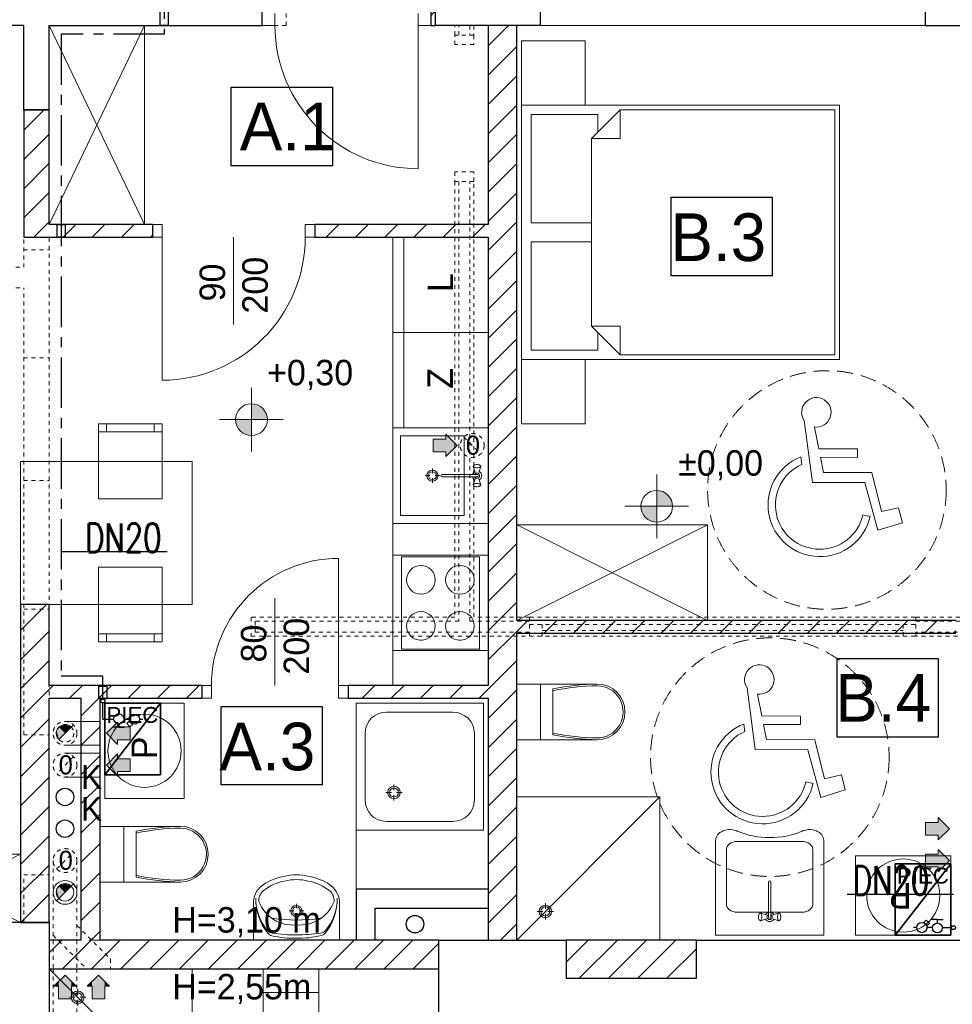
# Model space of a CAD drawing. Extents: x -220425 to -32551, y -64521 to 77206.
# Tile 14 of 59: x -187557 to -181694, y -3929 to 2262. Entities that reach past the tile are written whole.
import ezdxf
from ezdxf.lldxf.tags import DXFTag

# ---------------------------------------------------------------- set-up
doc = ezdxf.new("R2010")
doc.units = 0
doc.header["$MEASUREMENT"] = 0
for name, pattern in [('Hidden Line', [50, 25, -25]), ('Krawędzie ukryte', [150, 100, -50]), ('MITTE', [50.8, 31.75, -6.35, 6.35, -6.35])]:
    doc.linetypes.add(name, pattern=pattern)
for name, color, linetype in [('#op-kan-san', 3, 'Continuous'), ('#opisy', 252, 'Continuous'), ('_MK_opis gazu', 3, 'Continuous'), ('armatura', 6, 'Continuous'), ('Drzwi ArchiCAD', 7, 'Continuous')]:
    doc.layers.add(name, color=color, linetype=linetype)
for name, color, linetype, lineweight, true_color in [('Arch drzwi_Nr_Pióra__4', 7, 'Continuous', 9, 0x029e21), ('Arch okna_Nr_Pióra__4', 7, 'Continuous', 9, 0x029e21), ('arch wypelnienia_Nr_Pióra__89', 7, 'Continuous', 20, 0x71cebe), ('Arch wyposarzenie_Nr_Pióra__2', 7, 'Continuous', 13, 0x7f7f7f), ('Arch wyposarzenie_Nr_Pióra__9', 7, 'Continuous', 13, 0x3dad99), ('Arch wyposazenie_Nr_Pióra__3', 7, 'Continuous', 18, 0xff6600), ('Arch wyposazenie_Nr_Pióra__9', 7, 'Continuous', 13, 0x3dad99), ('Arch ściany zewnętrzne_Nr_Pióra__9', 7, 'Continuous', 13, 0x3dad99)]:
    doc.layers.add(name, color=color, linetype=linetype, lineweight=lineweight, true_color=true_color)
for name, color, linetype, lineweight in [('Arch IS_Nr_Pióra__52', 34, 'Continuous', 25), ('Arch kominy_Nr_Pióra__1', 7, 'Continuous', 25), ('Arch kominy_Nr_Pióra__10', 134, 'Continuous', 18), ('Arch kominy_Nr_Pióra__21', 7, 'Continuous', 9), ('Arch opisy_Nr_Pióra__21', 7, 'Continuous', 9), ('arch wypelnienia_Nr_Pióra__21', 7, 'Continuous', 9), ('Arch wyposazenie_Nr_Pióra__26', 5, 'Continuous', 35), ('Arch ściany nośne_Nr_Pióra__21', 7, 'Continuous', 9), ('Arch ściany nośne_Nr_Pióra__27', 7, 'Continuous', 30), ('Drzwi ArchiCAD_Nr_Pióra__27', 7, 'Continuous', 30), ('Drzwi ArchiCAD_Nr_Pióra__5', 7, 'Continuous', 13), ('INWENT OPISY_Nr_Pióra__52', 34, 'Continuous', 25), ('INWENT RZĘDNE_Nr_Pióra__21', 7, 'Continuous', 9), ('INWENT WYMIARY_Nr_Pióra__21', 7, 'Continuous', 9), ('INWENT. DRZWI_Nr_Pióra__101', 8, 'Continuous', 13), ('INWENT. OKNA_Nr_Pióra__101', 8, 'Continuous', 13), ('INWENT.ŚCIANY_Nr_Pióra__1', 7, 'Continuous', 25), ('INWENT.ŚCIANY_Nr_Pióra__101', 8, 'Continuous', 13), ('INWENT.ŚCIANY_Nr_Pióra__41', 7, 'Continuous', 15), ('IS_Zimna_woda', 5, 'SOLID', 30), ('Istniejące stropy_Nr_Pióra__5', 7, 'Continuous', 13)]:
    doc.layers.add(name, color=color, linetype=linetype, lineweight=lineweight)
doc.styles.add('GENERATED_STYLE_2', font='txt')
doc.styles.add('GENERATED_STYLE_4', font='txt')
doc.styles.add('GENERATED_STYLE_6', font='txt')
doc.styles.add('GENERATED_STYLE_8', font='arial.ttf')
doc.styles.add('ROMANS', font='romans.shx', dxfattribs={"width": 0.85, "height": 0.11})
tags = doc.linetypes.add('SOLID', pattern=[10, 10, 0]).pattern_tags.tags
tags[6:7] = [DXFTag(74, 4), DXFTag(75, 0), DXFTag(340, '0'), DXFTag(46, 0.0), DXFTag(50, 0.0), DXFTag(44, 0.0), DXFTag(45, 0.0)]
tags[4:5] = [DXFTag(74, 4), DXFTag(75, 0), DXFTag(340, '0'), DXFTag(46, 0.0), DXFTag(50, 0.0), DXFTag(44, 0.0), DXFTag(45, 0.0)]
pattern_1 = [(45, (197252.38, 10015.15), (-91.92388, 91.92388), [])]

# ---------------------------------------------------------------- blocks, each defined once
blk = doc.blocks.new('A$C68B6B573')
at = {"layer": 'Arch ściany nośne_Nr_Pióra__21', "linetype": 'Continuous'}
h = blk.add_hatch(dxfattribs=at)
h.set_pattern_fill('Common_Brick', color=252, style=0, pattern_type=2)
h.set_pattern_definition(pattern_1)
h.paths.add_polyline_path([(12280, 12660), (12280, 12240), (12310, 12240), (12310, 12660)], flags=0)
h = blk.add_hatch(dxfattribs=at)
h.set_pattern_fill('Common_Brick', color=252, style=0, pattern_type=2)
h.set_pattern_definition(pattern_1)
h.paths.add_polyline_path([(12640, 12240), (12640, 6490), (12820, 6490), (12820, 12240)], flags=0)
h = blk.add_hatch(dxfattribs=at)
h.set_pattern_fill('Common_Brick', color=252, style=0, pattern_type=2)
h.set_pattern_definition(pattern_1)
h.paths.add_polyline_path([(9880, 10990), (9880, 11710), (9720, 11710), (9720, 10910)], flags=0)
h = blk.add_hatch(dxfattribs=at)
h.set_pattern_fill('Common_Brick', color=252, style=0, pattern_type=2)
h.set_pattern_definition(pattern_1)
h.paths.add_polyline_path([(9880, 10990), (9720, 10910), (10530, 10910), (10530, 10990)], flags=0)
h = blk.add_hatch(dxfattribs=at)
h.set_pattern_fill('Common_Brick', color=252, style=0, pattern_type=2)
h.set_pattern_definition(pattern_1)
h.paths.add_polyline_path([(12640, 10990), (11550, 10990), (11550, 10910), (12640, 10910)], flags=0)
h = blk.add_hatch(dxfattribs=at)
h.set_pattern_fill('Common_Brick', color=252, style=0, pattern_type=2)
h.set_pattern_definition(pattern_1)
h.paths.add_polyline_path([(9880, 6600), (9880, 8600), (9700, 8600), (9700, 6600)], flags=0)
h = blk.add_hatch(dxfattribs=at)
h.set_pattern_fill('Common_Brick', color=252, style=0, pattern_type=2)
h.set_pattern_definition(pattern_1)
h.paths.add_polyline_path([(12820, 8420), (15580, 8420), (15580, 8500), (12820, 8500)], flags=0)
h = blk.add_hatch(dxfattribs=at)
h.set_pattern_fill('Common_Brick', color=252, style=0, pattern_type=2)
h.set_pattern_definition(pattern_1)
h.paths.add_polyline_path([(9880, 8090), (9880, 8010), (10840, 8010), (10840, 8090)], flags=0)
h = blk.add_hatch(dxfattribs=at)
h.set_pattern_fill('Common_Brick', color=252, style=0, pattern_type=2)
h.set_pattern_definition(pattern_1)
h.paths.add_polyline_path([(12640, 8090), (11760, 8090), (11760, 8010), (12640, 8010)], flags=0)
h = blk.add_hatch(dxfattribs=at)
h.set_pattern_fill('Common_Brick', color=252, style=0, pattern_type=2)
h.set_pattern_definition(pattern_1)
h.paths.add_polyline_path([(10200, 6490), (10200, 8010), (10080, 8010), (10080, 6490)], flags=0)
h = blk.add_hatch(dxfattribs=at)
h.set_pattern_fill('Common_Brick', color=252, style=0, pattern_type=2)
h.set_pattern_definition(pattern_1)
h.paths.add_polyline_path([(12330, 6490), (9880, 6490), (9880, 6310), (12330, 6310)], flags=0)
h = blk.add_hatch(dxfattribs=at)
h.set_pattern_fill('Common_Brick', color=252, style=0, pattern_type=2)
h.set_pattern_definition(pattern_1)
h.paths.add_polyline_path([(13130, 6250), (13950, 6250), (13950, 6490), (13130, 6490)], flags=0)
at = {"layer": 'INWENT RZĘDNE_Nr_Pióra__21', "linetype": 'Continuous'}
for points in [[(11152, 9762.2), (11252, 9762.2), (11244.4, 9800.4), (11222.8, 9832.9), (11190.3, 9854.5), (11152, 9862.2)], [(11152, 9762.2), (11052, 9762.2), (11059.7, 9723.9), (11081.3, 9691.4), (11113.8, 9669.8), (11152, 9662.2)], [(13700, 9217.6), (13800, 9217.6), (13792.3, 9255.8), (13770.7, 9288.3), (13738.2, 9310), (13700, 9317.6)], [(13700, 9217.6), (13600, 9217.6), (13607.6, 9179.3), (13629.3, 9146.9), (13661.7, 9125.2), (13700, 9117.6)]]:
    blk.add_hatch(color=252, dxfattribs=at).paths.add_polyline_path(points, flags=0)
at = {"color": 252}
for p, q in [((11025.3, 11358.8), (11025.3, 11852.9)), ((11025.3, 11852.9), (11660.6, 11852.9)), ((11660.6, 11852.9), (11660.6, 11358.8)), ((11660.6, 11358.8), (11025.3, 11358.8)), ((13789.8, 10667.3), (13789.8, 11161.4)), ((13789.8, 11161.4), (14425, 11161.4)), ((14425, 11161.4), (14425, 10667.3)), ((14425, 10667.3), (13789.8, 10667.3)), ((14833.7, 7765.6), (14833.7, 8259.7)), ((14833.7, 8259.7), (15469, 8259.7)), ((15469, 8259.7), (15469, 7765.6)), ((10962, 7465.4), (10962, 7959.5)), ((10962, 7959.5), (11597.3, 7959.5)), ((11597.3, 7959.5), (11597.3, 7465.4)), ((15469, 7765.6), (14833.7, 7765.6)), ((11597.3, 7465.4), (10962, 7465.4))]:
    blk.add_line(p, q, dxfattribs=at)
at = {"layer": 'Arch IS_Nr_Pióra__52', "color": 252, "linetype": 'Continuous'}
for centre in [(9980, 7390), (9980, 7190), (12180, 6590)]:
    blk.add_circle(centre, 55, dxfattribs=at)
at = {"layer": 'Arch kominy_Nr_Pióra__1', "color": 252, "linetype": 'Continuous'}
for points in [[(12375, 9530), (12375, 9670), (12445, 9600)], [(12375, 9560), (12295, 9640), (12375, 9640)], [(12295, 9560), (12295, 9640), (12375, 9560)], [(10310, 7720), (10240, 7790), (10310, 7860)], [(10390, 7750), (10310, 7830), (10390, 7830)], [(10310, 7750), (10310, 7830), (10390, 7750)], [(10310, 7520), (10240, 7590), (10310, 7660)], [(10390, 7550), (10310, 7630), (10390, 7630)], [(10310, 7550), (10310, 7630), (10390, 7550)], [(15470, 7120), (15470, 7260), (15540, 7190)], [(15470, 7150), (15390, 7230), (15470, 7230)], [(15390, 7150), (15390, 7230), (15470, 7150)], [(15470, 6920), (15470, 7060), (15540, 6990)], [(15470, 6950), (15390, 7030), (15470, 7030)], [(15390, 6950), (15390, 7030), (15470, 6950)], [(9980, 6120), (9940, 6230), (9980, 6270)], [(10020, 6120), (9980, 6270), (10020, 6230)], [(9980, 6120), (9980, 6270), (10020, 6120)], [(10190, 6120), (10150, 6230), (10190, 6270)], [(10230, 6120), (10190, 6270), (10230, 6230)], [(10190, 6120), (10190, 6270), (10230, 6120)], [(9940, 6200), (9910, 6200), (9940, 6230)], [(9940, 6120), (9940, 6230), (9980, 6120)], [(10020, 6200), (10020, 6230), (10050, 6200)], [(10150, 6200), (10120, 6200), (10150, 6230)], [(10150, 6120), (10150, 6230), (10190, 6120)], [(10230, 6200), (10230, 6230), (10260, 6200)]]:
    blk.add_solid(points, dxfattribs=at)
at = {"layer": 'Arch kominy_Nr_Pióra__21', "color": 252, "linetype": 'Continuous'}
for p, q in [((12375, 9670), (12445, 9600)), ((12375, 9640), (12375, 9670)), ((12295, 9640), (12375, 9640)), ((12295, 9640), (12295, 9560)), ((12445, 9600), (12375, 9530)), ((12295, 9560), (12375, 9560)), ((12375, 9560), (12375, 9530)), ((9980, 7865), (10200, 7865)), ((10200, 7865), (10200, 7715)), ((10310, 7860), (10240, 7790)), ((10310, 7830), (10310, 7860)), ((10390, 7830), (10310, 7830)), ((10390, 7830), (10390, 7750)), ((10240, 7790), (10310, 7720)), ((10390, 7750), (10310, 7750)), ((10310, 7750), (10310, 7720)), ((9980, 7715), (10200, 7715)), ((9980, 7665), (10200, 7665)), ((10200, 7665), (10200, 7515)), ((10310, 7660), (10240, 7590)), ((10310, 7630), (10310, 7660)), ((10390, 7630), (10310, 7630)), ((10390, 7630), (10390, 7550)), ((10240, 7590), (10310, 7520)), ((9980, 7515), (10200, 7515)), ((10390, 7550), (10310, 7550)), ((10310, 7550), (10310, 7520)), ((15470, 7260), (15540, 7190)), ((15470, 7230), (15470, 7260)), ((15390, 7230), (15470, 7230)), ((15390, 7230), (15390, 7150)), ((15540, 7190), (15470, 7120)), ((15390, 7150), (15470, 7150)), ((15470, 7150), (15470, 7120)), ((15470, 7060), (15540, 6990)), ((15470, 7030), (15470, 7060)), ((15390, 7030), (15470, 7030)), ((15390, 7030), (15390, 6950)), ((15390, 6950), (15470, 6950)), ((15540, 6990), (15470, 6920)), ((15470, 6950), (15470, 6920)), ((10033, 6843), (9927, 6737)), ((9910, 6200), (9980, 6270)), ((9980, 6270), (10050, 6200)), ((10120, 6200), (10190, 6270)), ((10190, 6270), (10260, 6200)), ((9940, 6200), (9910, 6200)), ((9940, 6120), (9940, 6200)), ((10020, 6120), (10020, 6200)), ((10020, 6200), (10050, 6200)), ((10150, 6200), (10120, 6200)), ((10150, 6120), (10150, 6200)), ((10230, 6120), (10230, 6200)), ((10230, 6200), (10260, 6200)), ((9940, 6120), (10020, 6120)), ((10150, 6120), (10230, 6120))]:
    blk.add_line(p, q, dxfattribs=at)
at = {"layer": 'Arch kominy_Nr_Pióra__21', "color": 252, "linetype": 'Hidden Line'}
for p, q in [((12487, 9653), (12593, 9547)), ((10033, 7843), (9927, 7737)), ((10033, 7643), (9927, 7537)), ((9927, 6937), (10033, 7043)), ((9905, 6990), (9905, 6310)), ((10055, 6990), (10055, 6310)), ((10055, 6582.1), (10265, 6372.1)), ((9905, 6520), (10115, 6310)), ((10265, 6372.1), (10265, 6310)), ((9905, 6310), (9905, 4595)), ((9905, 6310), (10055, 6310)), ((10055, 6310), (10055, 4595)), ((10115, 6310), (10265, 6310))]:
    blk.add_line(p, q, dxfattribs=at)
for centre, radius in [((12540, 9600), 75), ((9980, 7790), 75), ((9980, 7790), 55), ((9980, 7590), 75), ((9980, 6990), 75)]:
    blk.add_circle(centre, radius, dxfattribs=at)
at = {"layer": 'Arch kominy_Nr_Pióra__21', "color": 252, "linetype": 'Continuous'}
for radius in [75, 55]:
    blk.add_circle((9980, 6790), radius, dxfattribs=at)
at = {"layer": 'Arch okna_Nr_Pióra__4', "color": 252, "linetype": 'Continuous'}
for p, q in [((11300, 12240), (11300, 12315)), ((12200, 12240), (12200, 12315)), ((11300, 12240), (11220, 12240)), ((12200, 12240), (12200, 11340)), ((12280, 12240), (12200, 12240)), ((12970, 12240), (15390, 12240)), ((11040, 10910), (11040, 10360)), ((11300, 8640), (11300, 8090))]:
    blk.add_line(p, q, dxfattribs=at)
blk.add_arc((12200, 12240), 900, 180, 270, dxfattribs=at)
at = {"layer": 'Arch opisy_Nr_Pióra__21', "color": 252, "linetype": 'Continuous'}
for p, q in [((11025.3, 11358.8), (11025.3, 11852.9)), ((11025.3, 11852.9), (11660.6, 11852.9)), ((11660.6, 11852.9), (11660.6, 11358.8)), ((11660.6, 11358.8), (11025.3, 11358.8)), ((13789.8, 10667.3), (13789.8, 11161.4)), ((13789.8, 11161.4), (14425, 11161.4)), ((14425, 11161.4), (14425, 10667.3)), ((14425, 10667.3), (13789.8, 10667.3)), ((14833.7, 7765.6), (14833.7, 8259.7)), ((14833.7, 8259.7), (15469, 8259.7)), ((15469, 8259.7), (15469, 7765.6)), ((10962, 7465.4), (10962, 7959.5)), ((10962, 7959.5), (11597.3, 7959.5)), ((11597.3, 7959.5), (11597.3, 7465.4)), ((15469, 7765.6), (14833.7, 7765.6)), ((11597.3, 7465.4), (10962, 7465.4))]:
    blk.add_line(p, q, dxfattribs=at)
at = {"layer": 'Arch opisy_Nr_Pióra__21', "color": 252, "linetype": 'Krawędzie ukryte'}
for centre in [(14770, 9320), (14411.3, 7640)]:
    blk.add_circle(centre, 750, dxfattribs=at)
at = {"layer": 'arch wypelnienia_Nr_Pióra__21', "color": 252, "linetype": 'Continuous'}
for p, q in [((9941.1, 7751.1), (10018.9, 7828.9)), ((9941.1, 6751.1), (10018.9, 6828.9))]:
    blk.add_line(p, q, dxfattribs=at)
for centre, start, end in [((9980, 7790), 45, 180), ((9980, 7790), 180, 225), ((9980, 6790), 45, 180), ((9980, 6790), 180, 225)]:
    blk.add_arc(centre, 55, start, end, dxfattribs=at)
at = {"layer": 'arch wypelnienia_Nr_Pióra__89', "color": 252, "linetype": 'Continuous'}
for points in [[(9941.1, 7751.1), (9929.2, 7800.1), (9941.1, 7828.9)], [(9980, 7790), (9941.1, 7828.9), (9980, 7845)], [(9941.1, 7751.1), (9941.1, 7828.9), (9980, 7790)], [(9980, 7790), (9980, 7845), (10018.9, 7828.9)], [(9929.2, 7769), (9925, 7790), (9929.2, 7800.1)], [(9929.2, 7769), (9929.2, 7800.1), (9941.1, 7751.1)], [(9941.1, 6751.1), (9929.2, 6800.1), (9941.1, 6828.9)], [(9980, 6790), (9941.1, 6828.9), (9980, 6845)], [(9941.1, 6751.1), (9941.1, 6828.9), (9980, 6790)], [(9980, 6790), (9980, 6845), (10018.9, 6828.9)], [(9929.2, 6769), (9925, 6790), (9929.2, 6800.1)], [(9929.2, 6769), (9929.2, 6800.1), (9941.1, 6751.1)]]:
    blk.add_solid(points, dxfattribs=at)
at = {"layer": 'Arch wyposarzenie_Nr_Pióra__2', "color": 252, "linetype": 'Continuous'}
for p, q in [((14626.3, 9757), (14678.4, 9367.9)), ((14719.2, 9579), (14691.6, 9713.9)), ((14962.7, 9578), (14719.2, 9579)), ((14962.5, 9524.8), (14962.7, 9578)), ((14605.5, 9528.4), (14611.8, 9480.7)), ((14730.1, 9525.7), (14962.5, 9524.8)), ((14749.5, 9430.5), (14730.1, 9525.7)), ((15052.6, 9429.3), (14749.5, 9430.5)), ((15112.7, 9184.8), (15052.6, 9429.3)), ((14678.4, 9367.9), (15009.1, 9366.5)), ((15009.1, 9366.5), (15090.5, 9067.3)), ((15042.1, 9154.1), (14996.8, 9164.4)), ((15221, 9208.4), (15112.7, 9184.8)), ((15244.2, 9113.9), (15221, 9208.4)), ((15090.5, 9067.3), (15244.2, 9113.9)), ((14267.6, 8077), (14319.7, 7687.9)), ((14360.4, 7899), (14332.9, 8033.9)), ((14604, 7898), (14360.4, 7899)), ((14603.7, 7844.8), (14604, 7898)), ((14246.7, 7848.4), (14253.1, 7800.7)), ((14371.3, 7845.7), (14603.7, 7844.8)), ((14390.8, 7750.5), (14371.3, 7845.7)), ((14693.9, 7749.3), (14390.8, 7750.5)), ((14754, 7504.8), (14693.9, 7749.3)), ((14319.7, 7687.9), (14650.3, 7686.5)), ((14650.3, 7686.5), (14731.8, 7387.3)), ((14862.2, 7528.4), (14754, 7504.8)), ((14885.5, 7433.9), (14862.2, 7528.4)), ((14683.3, 7474.1), (14638.1, 7484.4)), ((14731.8, 7387.3), (14885.5, 7433.9))]:
    blk.add_line(p, q, dxfattribs=at)
for centre, major_axis, start_param, end_param in [((14703.8, 9808.2), (92.9, 0), 4.583801, 10.008202), ((14725.1, 9226.1), (325.1, 0), 1.947533, 6.059917), ((14725.1, 9226.1), (278.7, 0), 1.989195, 6.059917), ((14345.1, 8128.2), (92.9, 0), 4.583801, 10.008202), ((14366.3, 7546.1), (325.1, 0), 1.947533, 6.059917), ((14366.3, 7546.1), (278.7, 0), 1.989195, 6.059917)]:
    blk.add_ellipse(centre, major_axis=major_axis, ratio=0.999933, start_param=start_param, end_param=end_param, dxfattribs=at)
at = {"layer": 'Arch wyposarzenie_Nr_Pióra__9', "color": 252, "linetype": 'Continuous'}
for p, q in [((12547.4, 9470.4), (12551.2, 9475.6)), ((12554.7, 9477.6), (12551.2, 9475.6)), ((12560, 9479.1), (12554.7, 9477.6)), ((12566.5, 9480), (12560, 9479.1)), ((12573.5, 9480), (12566.5, 9480)), ((12580, 9479.1), (12573.5, 9480)), ((12585.3, 9477.6), (12580, 9479.1)), ((12588.8, 9475.6), (12585.3, 9477.6)), ((12592.6, 9470.4), (12588.8, 9475.6)), ((12290, 9426.7), (12290, 9455.5)), ((12571.4, 9417.9), (12351.1, 9417.9)), ((12547.4, 9470.4), (12546, 9467.6)), ((12558, 9430.1), (12546, 9467.6)), ((12546, 9467.6), (12547.4, 9464.8)), ((12547.4, 9464.8), (12551.6, 9462.3)), ((12551.6, 9462.3), (12558, 9460.5)), ((12558, 9460.5), (12565.8, 9459.5)), ((12565.8, 9459.5), (12574.2, 9459.5)), ((12574.2, 9459.5), (12582, 9460.5)), ((12582, 9430.1), (12594, 9467.6)), ((12582, 9460.5), (12588.4, 9462.3)), ((12588.4, 9462.3), (12592.6, 9464.8)), ((12594, 9467.6), (12592.6, 9470.4)), ((12592.6, 9464.8), (12594, 9467.6)), ((12244.5, 9410), (12273.3, 9410)), ((12290, 9364.5), (12290, 9393.3)), ((12306.7, 9410), (12335.5, 9410)), ((12351.1, 9402.1), (12571.4, 9402.1)), ((12558, 9389.9), (12546, 9352.4)), ((12547.4, 9355.2), (12546, 9352.4)), ((12546, 9352.4), (12547.4, 9349.6)), ((12551.6, 9357.7), (12547.4, 9355.2)), ((12547.4, 9349.6), (12551.2, 9344.4)), ((12558, 9359.5), (12551.6, 9357.7)), ((12565.8, 9360.5), (12558, 9359.5)), ((12574.2, 9360.5), (12565.8, 9360.5)), ((12582, 9359.5), (12574.2, 9360.5)), ((12582, 9389.9), (12594, 9352.4)), ((12588.4, 9357.7), (12582, 9359.5)), ((12592.6, 9355.2), (12588.4, 9357.7)), ((12592.6, 9349.6), (12588.8, 9344.4)), ((12594, 9352.4), (12592.6, 9355.2)), ((12592.6, 9349.6), (12594, 9352.4)), ((12551.2, 9344.4), (12554.7, 9342.4)), ((12554.7, 9342.4), (12560, 9340.9)), ((12560, 9340.9), (12566.5, 9340)), ((12566.5, 9340), (12573.5, 9340)), ((12573.5, 9340), (12580, 9340.9)), ((12580, 9340.9), (12585.3, 9342.4)), ((12585.3, 9342.4), (12588.8, 9344.4)), ((11810, 7980), (11810, 6490)), ((11810, 7980), (11810, 7180)), ((12610, 7980), (11810, 7980)), ((12610, 7980), (12610, 7180)), ((12418.7, 7923.8), (12001.2, 7923.8)), ((11866.2, 7788.8), (11866.2, 7371.2)), ((12553.7, 7788.8), (12553.7, 7371.2)), ((12047.8, 7433.3), (12047.8, 7469)), ((12032.3, 7417.8), (11996.6, 7417.8)), ((12047.8, 7366.6), (12047.8, 7402.3)), ((12099, 7417.8), (12063.3, 7417.8)), ((12820, 6490), (13720, 7390)), ((13720, 7390), (12820, 7390)), ((13720, 7390), (13720, 6490)), ((12418.7, 7236.2), (12001.2, 7236.2)), ((12610, 7180), (11810, 7180)), ((14070, 7117.3), (14070, 6520)), ((14138, 6715.7), (14138, 7059.3)), ((14206, 7110), (14614, 7110)), ((14682, 7059.3), (14682, 6715.7)), ((14750, 6520), (14750, 7117.3)), ((14402.1, 6634.4), (14402.1, 6854.7)), ((14417.9, 6854.7), (14417.9, 6634.4)), ((11165.1, 6490), (11165.1, 6718.5)), ((11435, 6690), (11435, 6718.8)), ((11705.1, 6490), (11705.1, 6718.5)), ((13000, 6685.5), (13000, 6721.2)), ((11418.3, 6673.3), (11389.5, 6673.3)), ((11435, 6627.8), (11435, 6656.7)), ((11480.5, 6673.3), (11451.7, 6673.3)), ((12948.8, 6670), (12984.5, 6670)), ((13000, 6618.8), (13000, 6654.5)), ((13015.5, 6670), (13051.2, 6670)), ((14206, 6665), (14614, 6665)), ((14340, 6639.3), (14340.9, 6645.8)), ((14340, 6632.4), (14340, 6639.3)), ((14340.9, 6625.8), (14340, 6632.4)), ((14340.9, 6645.8), (14342.4, 6651.2)), ((14342.4, 6620.5), (14340.9, 6625.8)), ((14342.4, 6651.2), (14344.4, 6654.6)), ((14349.6, 6658.4), (14344.4, 6654.6)), ((14349.6, 6658.4), (14352.4, 6659.8)), ((14389.9, 6647.9), (14352.4, 6659.8)), ((14352.4, 6659.8), (14355.2, 6658.4)), ((14355.2, 6658.4), (14357.7, 6654.2)), ((14357.7, 6654.2), (14359.5, 6647.8)), ((14359.5, 6647.8), (14360.5, 6640)), ((14360.5, 6631.7), (14359.5, 6623.8)), ((14360.5, 6640), (14360.5, 6631.7)), ((14430.1, 6647.9), (14467.6, 6659.8)), ((14459.5, 6640), (14460.5, 6647.8)), ((14459.5, 6631.7), (14459.5, 6640)), ((14460.5, 6623.8), (14459.5, 6631.7)), ((14460.5, 6647.8), (14462.3, 6654.2)), ((14462.3, 6654.2), (14464.8, 6658.4)), ((14464.8, 6658.4), (14467.6, 6659.8)), ((14467.6, 6659.8), (14470.4, 6658.4)), ((14470.4, 6658.4), (14475.6, 6654.6)), ((14475.6, 6654.6), (14477.6, 6651.2)), ((14477.6, 6651.2), (14479.1, 6645.8)), ((14479.1, 6625.8), (14477.6, 6620.5)), ((14479.1, 6645.8), (14480, 6639.3)), ((14480, 6632.4), (14479.1, 6625.8)), ((14480, 6639.3), (14480, 6632.4)), ((14344.4, 6617), (14342.4, 6620.5)), ((14349.6, 6613.3), (14344.4, 6617)), ((14352.4, 6611.8), (14349.6, 6613.3)), ((14389.9, 6623.8), (14352.4, 6611.8)), ((14355.2, 6613.3), (14352.4, 6611.8)), ((14357.7, 6617.4), (14355.2, 6613.3)), ((14359.5, 6623.8), (14357.7, 6617.4)), ((14430.1, 6623.8), (14467.6, 6611.8)), ((14462.3, 6617.4), (14460.5, 6623.8)), ((14464.8, 6613.3), (14462.3, 6617.4)), ((14467.6, 6611.8), (14464.8, 6613.3)), ((14470.4, 6613.3), (14467.6, 6611.8)), ((14470.4, 6613.3), (14475.6, 6617)), ((14477.6, 6620.5), (14475.6, 6617)), ((14070, 6520), (14750, 6520)), ((11165.1, 6490), (11705.1, 6490)), ((11520.2, 6490), (11350, 6490)), ((9880, 6310), (10780, 5410)), ((10780, 5410), (10780, 6310)), ((10008.8, 6130), (10044.5, 6130)), ((10060, 6181.2), (10060, 6145.5)), ((10075.5, 6130), (10111.2, 6130)), ((10060, 6114.5), (10060, 6078.8))]:
    blk.add_line(p, q, dxfattribs=at)
for centre, radius in [((12290, 9410), 35), ((12290, 9410), 25), ((10480, 7680), 230), ((12047.8, 7417.8), 39.4), ((12047.8, 7417.8), 28.1), ((15250, 6770), 230), ((11435, 6673.3), 35), ((11435, 6673.3), 25), ((13000, 6670), 39.4), ((13000, 6670), 28.1), ((10060, 6130), 39.4), ((10060, 6130), 28.1)]:
    blk.add_circle(centre, radius, dxfattribs=at)
for centre, radius, start, end in [((12351.1, 9410), 7.88, 90, 270), ((12570, 9410), 30, 117.97653, 164.77469), ((12570, 9410), 16.8, 208.05488, 151.94512), ((12570, 9410), 8, 280, 80), ((12570, 9410), 30, 297.97653, 62.02347), ((12570, 9410), 30, 195.22531, 242.02347), ((12001.2, 7788.8), 135, 90, 180), ((12418.7, 7788.8), 135, 0, 90), ((12001.2, 7371.2), 135, 180, 270), ((12418.7, 7371.2), 135, 270, 0), ((11448.8, 6456.4), 444.2, 94.20524, 116.2597), ((11435.1, 6630), 270, 85.98759, 94.01242), ((11421.4, 6456.4), 444.2, 63.7403, 85.79476), ((11302.3, 6724.4), 137.4, 128.74542, 182.45518), ((11349.4, 6665.4), 212.8, 117.15714, 128.68481), ((11411.7, 6572.7), 293, 99.99776, 129.28506), ((11435.1, 6553.4), 316.7, 76.43339, 103.56661), ((11458.5, 6572.7), 293, 50.71494, 80.00224), ((11520.9, 6665.4), 212.8, 51.31519, 62.84286), ((11567.9, 6724.4), 137.4, 357.54482, 51.25458), ((14410, 6854.7), 7.88, 0, 180), ((11518.6, 6748.1), 339.6, 179.09275, 219.33522), ((11484.1, 6749.9), 305.1, 179.32329, 221.47551), ((11279.1, 6738.1), 80.9, 130.80161, 183.93061), ((11351.6, 6748), 339.6, 320.74225, 0.98472), ((11386.1, 6749.8), 305.1, 318.60196, 0.75418), ((11591.1, 6738.1), 80.9, 356.06939, 49.19839), ((11422.2, 6821), 240.7, 201.55193, 237.15578), ((11448, 6821), 240.7, 302.84422, 338.44807), ((11435.1, 7600.8), 984.9, 261.17345, 278.82043), ((14410, 6635.8), 30, 105.22531, 152.02347), ((14410, 6635.8), 16.8, 118.05488, 61.94512), ((14410, 6635.8), 8, 190, 350), ((14410, 6635.8), 30, 27.97653, 74.77469), ((11415.8, 6824.9), 240.6, 238.94394, 274.60598), ((11454.4, 6824.9), 240.6, 265.39402, 301.05606), ((14410, 6635.8), 30, 207.97653, 332.02347), ((11289.2, 6577.6), 45, 221.47551, 262.16955), ((11290.7, 6561.4), 45, 219.33522, 257.30598), ((11429.4, 7176.9), 675.9, 257.30598, 270.51028), ((11440.3, 7676.1), 1153.8, 262.16955, 269.75502), ((11428.6, 7676.1), 1153.8, 270.32245, 277.90792), ((11440.2, 7176.9), 675.9, 269.56719, 282.77149), ((11581.2, 6577.8), 45, 277.90792, 318.60197), ((11579.7, 6561.6), 45, 282.77149, 320.74225)]:
    blk.add_arc(centre, radius, start, end, dxfattribs=at)
for centre, major_axis, start_param, end_param in [((14160.2, 7117.3), (90.2, 0), 0.993924, 3.141593), ((14659.8, 7117.3), (90.2, 0), 6.283185, 8.430854), ((14410, 7436.5), (405.3, 0), 4.18494, 5.236377), ((14207.5, 7058.2), (69.5, 0), 1.592282, 3.120107), ((14612.5, 7058.2), (69.5, 0), 0.021486, 1.549311), ((14207.5, 6716.8), (69.5, 0), 3.163078, 4.690903), ((14612.5, 6716.8), (69.5, 0), 4.733875, 6.2617)]:
    blk.add_ellipse(centre, major_axis=major_axis, ratio=0.746013, start_param=start_param, end_param=end_param, dxfattribs=at)
at = {"layer": 'Arch wyposazenie_Nr_Pióra__26', "color": 252, "linetype": 'Continuous'}
for p, q in [((10580, 7980), (10230, 7530)), ((10230, 7980), (10580, 7980)), ((10230, 7530), (10230, 7980)), ((10580, 7980), (10580, 7530)), ((10580, 7530), (10230, 7530)), ((15550, 6970), (15200, 6520)), ((15200, 6970), (15550, 6970)), ((15200, 6520), (15200, 6970)), ((15550, 6970), (15550, 6520)), ((15550, 6520), (15200, 6520))]:
    blk.add_line(p, q, dxfattribs=at)
at = {"layer": 'Arch wyposazenie_Nr_Pióra__3', "color": 252, "linetype": 'Continuous'}
for p, q in [((12640, 8910), (12040, 8910)), ((12040, 8310), (12040, 8910)), ((12585, 8900), (12095, 8900)), ((12095, 8900), (12095, 8320)), ((12585, 8320), (12585, 8900)), ((12640, 8310), (12640, 8910)), ((12640, 8310), (12040, 8310)), ((12095, 8320), (12585, 8320))]:
    blk.add_line(p, q, dxfattribs=at)
for centre, start, end in [((12217.5, 8755), 90, 270), ((12217.5, 8755), 270, 90), ((12462.5, 8755), 90, 270), ((12462.5, 8755), 270, 90), ((12217.5, 8465), 90, 270), ((12217.5, 8465), 270, 90), ((12462.5, 8465), 90, 270), ((12462.5, 8465), 270, 90)]:
    blk.add_arc(centre, 90, start, end, dxfattribs=at)
for p in [(12217.5, 8845), (12462.5, 8845), (12217.5, 8665), (12462.5, 8665), (12217.5, 8555), (12462.5, 8555), (12217.5, 8375), (12462.5, 8375)]:
    blk.add_point(p, dxfattribs=at)
at = {"layer": 'Arch wyposazenie_Nr_Pióra__9', "color": 252, "linetype": 'Continuous'}
for p, q in [((10480, 12240), (9880, 10990)), ((10480, 10990), (9880, 12240)), ((10480, 10990), (10480, 12240)), ((12850, 12143.8), (12850, 11740)), ((13250, 12143.8), (12850, 12143.8)), ((13250, 11740), (13250, 12143.8)), ((12850, 11740), (13250, 11740)), ((14850, 11740), (12850, 11740)), ((12850, 10140), (12850, 11740)), ((13470, 11710), (13290, 11530)), ((14820, 11710), (13470, 11710)), ((13470, 11710), (13470, 11530)), ((14820, 10940), (14820, 11710)), ((14850, 10140), (14850, 11740)), ((13330, 11680), (12910, 11680)), ((12910, 11680), (12910, 11000)), ((13330, 11570), (13330, 11680)), ((13290, 11530), (13330, 11570)), ((13290, 11530), (13290, 10940)), ((13290, 11000), (13290, 11530)), ((13290, 11530), (13470, 11530)), ((12910, 11000), (13290, 11000)), ((12040, 10910), (12040, 10310)), ((12640, 10910), (12040, 10910)), ((12040, 10910), (12040, 8090)), ((12110, 10910), (12110, 10310)), ((12640, 10310), (12640, 10910)), ((13290, 10940), (13290, 10350)), ((14820, 10170), (14820, 10940)), ((13290, 10880), (12910, 10880)), ((12910, 10880), (12910, 10200)), ((13290, 10350), (13290, 10880)), ((13330, 10310), (13290, 10350)), ((13290, 10350), (13470, 10170)), ((13290, 10350), (13470, 10350)), ((13470, 10170), (13470, 10350)), ((12040, 10310), (12640, 10310)), ((12040, 9710), (12040, 10310)), ((12040, 10310), (12640, 10310)), ((12110, 9710), (12110, 10310)), ((12640, 10310), (12640, 9710)), ((13330, 10200), (13330, 10310)), ((12910, 10200), (13330, 10200)), ((13470, 10170), (14820, 10170)), ((12850, 9736.2), (12850, 10140)), ((12850, 10140), (13250, 10140)), ((12850, 10140), (14850, 10140)), ((13250, 10140), (13250, 9736.2)), ((10190, 9735), (10190, 9265)), ((10590, 9735), (10190, 9735)), ((10240, 9685), (10240, 9735)), ((10540, 9685), (10540, 9735)), ((10590, 9265), (10590, 9735)), ((13250, 9736.2), (12850, 9736.2)), ((10190, 9685), (10590, 9685)), ((12040, 9710), (12640, 9710)), ((12640, 9710), (12040, 9710)), ((12040, 9710), (12040, 9110)), ((12590, 9710), (12090, 9710)), ((12090, 9160), (12090, 9660)), ((12090, 9660), (12490, 9660)), ((12490, 9660), (12490, 9160)), ((12640, 9710), (12640, 9110)), ((10780, 9500), (9700, 9500)), ((9700, 9500), (9700, 8600)), ((10780, 8600), (10780, 9500)), ((10190, 9265), (10590, 9265)), ((12040, 9110), (12640, 9110)), ((12490, 9160), (12090, 9160)), ((14020, 9100), (12820, 8500)), ((12820, 9100), (14020, 8500)), ((14020, 9100), (12820, 9100)), ((14020, 8500), (14020, 9100)), ((10190, 8365), (10190, 8835)), ((10190, 8835), (10590, 8835)), ((10590, 8835), (10590, 8365)), ((9700, 8600), (10780, 8600)), ((10190, 8415), (10590, 8415)), ((10590, 8365), (10190, 8365)), ((10240, 8415), (10240, 8365)), ((10540, 8415), (10540, 8365)), ((12970, 8100), (12820, 8100)), ((13326.1, 8100), (12970, 8100)), ((12970, 7750), (12970, 8100)), ((13047.8, 8069.8), (13047.8, 7780.2)), ((10230, 7980), (10230, 7380)), ((10730, 7980), (10230, 7980)), ((10730, 7380), (10730, 7980)), ((12970, 7750), (12820, 7750)), ((13326.1, 7750), (12970, 7750)), ((10230, 7380), (10730, 7380)), ((10350, 7205), (10200, 7205)), ((10706.1, 7205), (10350, 7205)), ((10350, 7205), (10350, 6855)), ((10427.8, 6885.2), (10427.8, 7174.8)), ((8850, 7030), (9700, 6600)), ((9700, 7030), (8850, 6600)), ((9700, 7030), (8850, 7030)), ((14950, 7020), (15550, 7020)), ((14950, 6520), (14950, 7020)), ((15550, 7020), (15550, 6520)), ((10350, 6855), (10200, 6855)), ((10706.1, 6855), (10350, 6855)), ((15550, 6520), (14950, 6520)), ((11225, 6160), (11225, 6310)), ((11575, 6160), (11575, 6310)), ((11225, 5803.9), (11225, 6160)), ((11225, 6160), (11575, 6160)), ((11575, 5803.9), (11575, 6160))]:
    blk.add_line(p, q, dxfattribs=at)
for centre, major_axis, start_param, end_param in [((13346.1, 6598.8), (0, 1501.3), 0.013398, 0.201367), ((13346.1, 6598.8), (0, 1489.9), 0.013398, 0.202926), ((13326.1, 7925), (0, 163.6), 3.126427, 6.283185), ((13326.1, 7925), (0, 175), 3.141593, 6.283185), ((13346.1, 9251.2), (0, 1489.9), 2.938667, 3.128195), ((13346.1, 9251.2), (0, 1501.3), 2.940225, 3.128195), ((10726.1, 5703.8), (0, 1501.3), 0.013398, 0.201367), ((10726.1, 5703.8), (0, 1489.9), 0.013398, 0.202926), ((10706.1, 7030), (0, 163.6), 3.141593, 6.298351), ((10706.1, 7030), (0, 175), 3.141593, 6.283185), ((10726.1, 8356.2), (0, 1489.9), 2.938667, 3.128195), ((10726.1, 8356.2), (0, 1501.3), 2.940225, 3.128195)]:
    blk.add_ellipse(centre, major_axis=major_axis, ratio=0.99359, start_param=start_param, end_param=end_param, dxfattribs=at)
at = {"layer": 'Arch ściany nośne_Nr_Pióra__27', "color": 252, "linetype": 'Continuous'}
for p, q in [((12280, 12660), (12280, 12240)), ((12310, 12240), (12310, 12660)), ((12280, 12240), (12310, 12240)), ((12820, 12240), (12640, 12240)), ((12640, 12240), (12640, 10990)), ((12820, 8500), (12820, 12240)), ((9720, 11710), (9720, 10910)), ((9880, 11710), (9720, 11710)), ((9880, 10990), (9880, 11710)), ((10530, 10990), (9880, 10990)), ((10530, 10990), (10530, 10910)), ((12640, 10990), (11550, 10990)), ((11550, 10990), (11550, 10910)), ((9720, 10910), (10530, 10910)), ((11550, 10910), (12640, 10910)), ((12640, 10910), (12640, 8090)), ((9700, 8600), (9700, 6600)), ((9880, 8600), (9700, 8600)), ((9880, 8090), (9880, 8600)), ((15580, 8500), (12820, 8500)), ((12820, 6490), (12820, 8420)), ((12820, 8420), (15580, 8420)), ((10840, 8090), (9880, 8090)), ((10840, 8090), (10840, 8010)), ((12640, 8090), (11760, 8090)), ((11760, 8090), (11760, 8010)), ((9880, 8010), (10080, 8010)), ((9880, 6600), (9880, 8010)), ((10080, 8010), (10080, 6490)), ((10200, 8010), (10840, 8010)), ((10200, 6490), (10200, 8010)), ((11760, 8010), (12640, 8010)), ((12640, 8010), (12640, 6490)), ((12640, 6810), (11810, 6810)), ((11810, 6810), (11810, 6490)), ((11930, 6690), (12640, 6690)), ((11930, 6490), (11930, 6690)), ((9700, 6600), (9880, 6600)), ((9880, 6490), (9880, 6310)), ((10080, 6490), (9880, 6490)), ((12330, 6490), (10200, 6490)), ((12330, 6310), (12330, 6490)), ((12640, 6490), (12820, 6490)), ((13130, 6490), (13130, 6250)), ((13950, 6490), (13130, 6490)), ((13950, 6250), (13950, 6490)), ((9880, 6310), (12330, 6310)), ((13130, 6250), (13950, 6250))]:
    blk.add_line(p, q, dxfattribs=at)
at = {"layer": 'Arch ściany zewnętrzne_Nr_Pióra__9', "color": 252, "linetype": 'Continuous'}
for p, q in [((12820, 8100), (12820, 7750)), ((10200, 6855), (10200, 7205)), ((11575, 6310), (11225, 6310))]:
    blk.add_line(p, q, dxfattribs=at)
at = {"layer": 'Drzwi ArchiCAD_Nr_Pióra__27', "color": 252, "linetype": 'Continuous'}
for p, q in [((10530, 10990), (10530, 10910)), ((11550, 10990), (11550, 10910)), ((10840, 8090), (10840, 8010)), ((11760, 8090), (11760, 8010))]:
    blk.add_line(p, q, dxfattribs=at)
at = {"layer": 'Drzwi ArchiCAD_Nr_Pióra__5', "color": 252, "linetype": 'Continuous'}
for p, q in [((10530, 10990), (10530, 10910)), ((10590, 10990), (10530, 10990)), ((10590, 10910), (10590, 10990)), ((11490, 10990), (11490, 10910)), ((11550, 10990), (11490, 10990)), ((11550, 10910), (11550, 10990)), ((10530, 10910), (10590, 10910)), ((10590, 10910), (10590, 10010)), ((11490, 10910), (11550, 10910)), ((11700, 8090), (11700, 8890)), ((10840, 8090), (10840, 8010)), ((10900, 8090), (10840, 8090)), ((10900, 8010), (10900, 8090)), ((11700, 8090), (11700, 8010)), ((11760, 8090), (11700, 8090)), ((11760, 8010), (11760, 8090)), ((10840, 8010), (10900, 8010)), ((11700, 8010), (11760, 8010))]:
    blk.add_line(p, q, dxfattribs=at)
for centre, radius, start, end in [((10590, 10910), 900, 270, 0), ((11700, 8090), 800, 90, 180)]:
    blk.add_arc(centre, radius, start, end, dxfattribs=at)
at = {"layer": 'INWENT RZĘDNE_Nr_Pióra__21', "color": 252, "linetype": 'Continuous'}
for p, q in [((11152, 9562.2), (11152, 9962.2)), ((10952, 9762.2), (11352, 9762.2)), ((13700, 9017.6), (13700, 9417.6)), ((13500, 9217.6), (13900, 9217.6))]:
    blk.add_line(p, q, dxfattribs=at)
for centre in [(11152, 9762.2), (13700, 9217.6)]:
    blk.add_circle(centre, 100, dxfattribs=at)
at = {"layer": 'INWENT. DRZWI_Nr_Pióra__101', "color": 252, "linetype": 'Hidden Line'}
for p, q in [((12430, 12120), (12430, 12180)), ((12550, 12180), (12550, 12120)), ((12550, 12120), (12430, 12120)), ((12430, 11320), (12430, 11260)), ((12550, 11320), (12430, 11320)), ((12550, 11260), (12550, 11320))]:
    blk.add_line(p, q, dxfattribs=at)
at = {"layer": 'INWENT. OKNA_Nr_Pióra__101', "color": 252, "linetype": 'Hidden Line'}
for p, q in [((12900, 8520), (15330, 8520)), ((12900, 8475), (15330, 8475)), ((12980, 8400), (12980, 8475)), ((12980, 8437.5), (15250, 8437.5)), ((15250, 8400), (15250, 8475)), ((12900, 8400), (15330, 8400))]:
    blk.add_line(p, q, dxfattribs=at)
at = {"layer": 'INWENT.ŚCIANY_Nr_Pióra__1', "color": 252, "linetype": 'Continuous'}
for p, q in [((11220, 12240), (11220, 12660)), ((12310, 12240), (12310, 12660)), ((12970, 12240), (12970, 12660)), ((15390, 12240), (15390, 12660)), ((9720, 12240), (9080, 12240)), ((9720, 11710), (9720, 12240)), ((9880, 12240), (11220, 12240)), ((9880, 11710), (9880, 12240)), ((12970, 12240), (12310, 12240)), ((15390, 12240), (15970, 12240)), ((9720, 11710), (9880, 11710)), ((9880, 6600), (6470, 6600)), ((9880, 6600), (9880, 0)), ((12330, 6490), (13130, 6490)), ((12330, 5930), (12330, 6490)), ((13130, 6490), (13130, 6250)), ((13950, 6490), (16460, 6490)), ((13950, 6250), (13950, 6490)), ((13130, 6250), (13950, 6250))]:
    blk.add_line(p, q, dxfattribs=at)
at = {"layer": 'INWENT.ŚCIANY_Nr_Pióra__101', "color": 252, "linetype": 'Hidden Line'}
for p, q in [((11370, 12240), (11370, 12660)), ((11370, 12240), (11220, 12240)), ((12430, 12180), (12430, 12240)), ((12455, 12180), (12455, 12240)), ((12525, 12240), (12525, 12180)), ((12550, 12240), (12550, 12180)), ((12550, 12180), (12430, 12180)), ((12430, 11260), (12430, 8520)), ((12550, 11260), (12430, 11260)), ((12455, 11260), (12455, 8495)), ((12525, 8495), (12525, 11260)), ((12550, 8520), (12550, 11260)), ((9720, 10720), (9720, 10910)), ((9880, 7780), (9880, 10910)), ((9720, 10830), (9880, 10830)), ((8870, 10720), (9720, 10720)), ((8870, 10590), (9720, 10590)), ((9720, 7780), (9720, 10590)), ((9720, 10150), (9880, 10150)), ((9720, 9380), (9880, 9380)), ((9720, 8570), (9880, 8570)), ((12430, 8520), (11150, 8520)), ((11150, 8520), (11150, 8400)), ((12455, 8495), (11175, 8495)), ((11175, 8495), (11175, 8425)), ((12900, 8495), (12525, 8495)), ((12900, 8520), (12550, 8520)), ((12900, 8400), (12900, 8520)), ((15330, 8520), (15890, 8520)), ((15330, 8400), (15330, 8520)), ((15330, 8495), (15890, 8495)), ((11175, 8425), (12900, 8425)), ((15890, 8425), (15330, 8425)), ((11150, 8400), (12900, 8400)), ((15890, 8400), (15330, 8400)), ((9720, 7780), (9880, 7780)), ((9720, 6900), (9880, 6900)), ((9720, 6600), (9720, 6900)), ((9880, 6900), (9880, 6600))]:
    blk.add_line(p, q, dxfattribs=at)
at = {"layer": 'INWENT.ŚCIANY_Nr_Pióra__41', "color": 252, "linetype": 'Continuous'}
blk.add_line((13130, 6490), (13950, 6490), dxfattribs=at)
at = {"layer": 'Istniejące stropy_Nr_Pióra__5', "color": 252, "linetype": 'Krawędzie ukryte'}
blk.add_line((12330, 6490), (9880, 6490), dxfattribs=at)
at = {"layer": 'Arch drzwi_Nr_Pióra__4', "color": 252, "linetype": 'Continuous', "style": 'GENERATED_STYLE_6'}
for s, p in [('200', (11254.5, 10429.3)), ('90', (10985.8, 10505.5)), ('200', (11514.5, 8159.3)), ('80', (11245.8, 8235.5))]:
    blk.add_text(s, height=160, rotation=90, dxfattribs=at).set_placement(p)
at = {"layer": 'Arch kominy_Nr_Pióra__10', "color": 252, "linetype": 'Continuous', "style": 'GENERATED_STYLE_6'}
for p in [(12500, 9541.8), (9940, 7531.8), (9940, 6931.8)]:
    blk.add_text('0', height=120, dxfattribs=at).set_placement(p)
at = {"layer": 'Arch opisy_Nr_Pióra__21', "color": 252, "linetype": 'Continuous'}
for s, height, style, p in [('A.1', 300, 'GENERATED_STYLE_4', (11078.6, 11455.9)), ('B.3', 300, 'GENERATED_STYLE_4', (13786, 10759.3)), ('B.4', 300, 'GENERATED_STYLE_4', (14822.8, 7862.7)), ('PIEC', 100, 'GENERATED_STYLE_8', (10240.6, 7855.5)), ('A.3', 300, 'GENERATED_STYLE_4', (10951.1, 7557.3)), ('PIEC', 100, 'GENERATED_STYLE_8', (15210.6, 6845.5))]:
    blk.add_text(s, height=height, dxfattribs=dict(at, style=style)).set_placement(p)
at = {"layer": 'Arch wyposazenie_Nr_Pióra__9', "color": 252, "linetype": 'Continuous', "style": 'GENERATED_STYLE_6'}
for s, rotation, p in [('L', 90, (12419.6, 10564.3)), ('Z', 90, (12418.3, 9956.7)), ('P', 90, (10558.3, 7626.7)), ('P', 180, (15303.3, 6848.3))]:
    blk.add_text(s, height=160, rotation=rotation, dxfattribs=at).set_placement(p)
at = {"layer": 'INWENT OPISY_Nr_Pióra__52', "color": 252, "linetype": 'Continuous', "style": 'GENERATED_STYLE_6'}
for p in [(10080, 7440.2), (10080, 7240.2)]:
    blk.add_text('K', height=150, dxfattribs=at).set_placement(p)
at = {"layer": 'INWENT RZĘDNE_Nr_Pióra__21', "color": 252, "char_height": 160, "attachment_point": 7, "style": 'GENERATED_STYLE_2'}
for s, insert in [('{+0,30}', (11250, 9948.4)), ('{±0,00}', (13834.6, 9380.2))]:
    blk.add_mtext(s, dxfattribs=dict(at, insert=insert))
at = {"layer": 'INWENT WYMIARY_Nr_Pióra__21', "color": 252, "linetype": 'Continuous', "style": 'GENERATED_STYLE_2'}
for s, p in [('H=3,10 m', (10654.5, 6537.1)), ('H=2,55m', (10654.5, 6117.1))]:
    blk.add_text(s, height=160, dxfattribs=at).set_placement(p)

msp = doc.modelspace()

# ---------------------------------------------------------------- linework, layer by layer
at = {"layer": '#op-kan-san', "color": 7}
for p, q in [((-187297.333, -1080.933), (-186629.569, -1080.933)), ((-182354.727, -3236.681), (-181686.963, -3236.681))]:
    msp.add_line(p, q, dxfattribs=at)
at = {"layer": '_MK_opis gazu', "color": 6}
for p, q in [((-186934.061, -2165.457), (-186933.981, -2187.295)), ((-186933.981, -2187.295), (-186969.545, -2187.426)), ((-186933.981, -2187.295), (-186898.418, -2187.165)), ((-181787.93, -3395.668), (-181823.493, -3395.798)), ((-181787.93, -3395.668), (-181752.366, -3395.538)), ((-181787.849, -3417.506), (-181787.93, -3395.668))]:
    msp.add_line(p, q, dxfattribs=at)
for points in [[(-186674.073, 2224.943), (-186674.073, 2644.943), (-186624.073, 2644.852), (-186624.073, 2224.852), (-186674.073, 2224.943)], [(-187272.333, 974.798), (-187272.333, 894.806), (-187322.332, 894.897), (-187322.332, 974.89), (-187272.333, 974.798)], [(-187010.107, -1929.15), (-187010.107, -2009.143), (-187060.106, -2009.052), (-187060.106, -1929.059), (-187010.107, -1929.15)]]:
    msp.add_lwpolyline(points, dxfattribs=at)
for centre, major_axis in [((-186934.14, -2134.329), (-22.091, 21.93)), ((-181787.771, -3448.634), (22.091, -21.93))]:
    msp.add_ellipse(centre, major_axis=major_axis, ratio=1, start_param=3.92699082, end_param=10.21017612, dxfattribs=at)
at = {"layer": 'armatura'}
for p, q in [((-186867.213, -2146.316), (-186884.55, -2163.653)), ((-186884.55, -2163.653), (-186864.175, -2184.028)), ((-186846.838, -2166.691), (-186864.175, -2184.028)), ((-181875.073, -3416.272), (-181857.736, -3398.936)), ((-181837.361, -3419.311), (-181857.736, -3398.936)), ((-181854.697, -3436.647), (-181837.361, -3419.311))]:
    msp.add_line(p, q, dxfattribs=at)
for centre in [(-186836.78, -2136.257), (-181885.131, -3446.706)]:
    msp.add_circle(centre, 32.053, dxfattribs=at)
at = {"layer": 'IS_Zimna_woda', "color": 2, "linetype": 'MITTE', "ltscale": 10}
for p, q in [((-186649.472, 2712.184), (-186649.472, 2170.37)), ((-187297.333, 2170.37), (-187297.333, -1866.009)), ((-186649.472, 2170.37), (-187297.333, 2170.37)), ((-187035.107, -1866.009), (-187297.333, -1866.009)), ((-187035.107, -2009.097), (-187035.107, -1866.009)), ((-187035.107, -2135.693), (-187035.107, -2034.097)), ((-187035.107, -2135.693), (-186965.239, -2135.693)), ((-186903.064, -2136.132), (-186868.833, -2136.257)), ((-186804.727, -2136.257), (-186784.099, -2136.333)), ((-181917.184, -3446.706), (-181937.812, -3446.631)), ((-181818.846, -3446.832), (-181853.078, -3446.706)), ((-181699.304, -3447.27), (-181756.672, -3447.27))]:
    msp.add_line(p, q, dxfattribs=at)
for centre in [(-187035.107, -2021.597), (-181686.804, -3447.27)]:
    msp.add_circle(centre, 12.5, dxfattribs=at)

# ---------------------------------------------------------------- block references
at = {"layer": 'Drzwi ArchiCAD'}
msp.add_blockref('A$C68B6B573', (-197252.38, -10015.148), dxfattribs=at)

# ---------------------------------------------------------------- texts
at = {"layer": '#opisy', "color": 3, "char_height": 180, "width": 460.74929, "attachment_point": 4, "line_spacing_factor": 0.6, "style": 'ROMANS'}
for insert in [(-187145.829, -995.744), (-182319.349, -3151.492)]:
    msp.add_mtext('{\\W0.75;DN20}', dxfattribs=dict(at, insert=insert))

doc.saveas('drawing.dxf')
